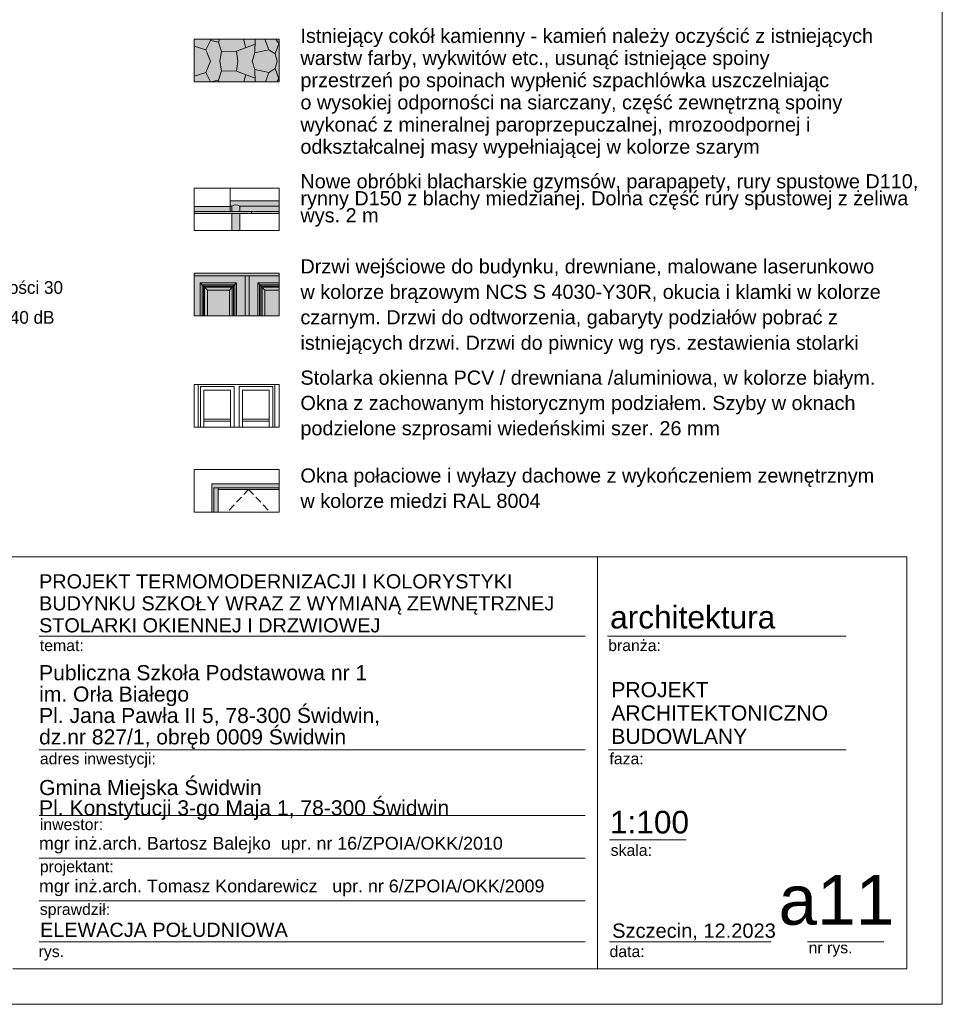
# Model space of a CAD drawing. Extents: x -396299 to -11759, y -15022 to 18278.
# Tile 204 of 205: x -24766 to -11759, y -11422 to 2466. Entities that reach past the tile are written whole.
import ezdxf

# ---------------------------------------------------------------- set-up
doc = ezdxf.new("R2010")
doc.units = 0
doc.header["$MEASUREMENT"] = 0
doc.linetypes.add('Krawędzie ukryte', pattern=[150, 100, -50])
for name, color, linetype, lineweight, true_color in [('Arch okna_Nr_Pióra__14', 7, 'Continuous', 18, 0xbd8b17), ('Arch okna_Nr_Pióra__82', 7, 'Continuous', 20, 0xaaaaaa), ('INWENT.ŚCIANY_Nr_Pióra__2', 7, 'Continuous', 13, 0x7f7f7f)]:
    doc.layers.add(name, color=color, linetype=linetype, lineweight=lineweight, true_color=true_color)
for name, color, linetype, lineweight in [('Arch okna_Nr_Pióra__32', 34, 'Continuous', 15), ('Arch okna_Nr_Pióra__5', 7, 'Continuous', 13), ('Arch opisy_Nr_Pióra__1', 7, 'Continuous', 25), ('Arch opisy_Nr_Pióra__21', 7, 'Continuous', 13), ('ARCH TABELA_Nr_Pióra__1', 7, 'Continuous', 25), ('ARCH TABELA_Nr_Pióra__21', 7, 'Continuous', 13), ('ARCH TABELA_Nr_Pióra__7', 7, 'Continuous', 13), ('INWENT ODWODNIENIE_Nr_Pióra__21', 7, 'Continuous', 13), ('INWENT ODWODNIENIE_Nr_Pióra__5', 7, 'Continuous', 13), ('INWENT. DRZWI_Nr_Pióra__21', 7, 'Continuous', 13), ('INWENT. OKNA_Nr_Pióra__21', 7, 'Continuous', 13), ('INWENT.ŚCIANY_Nr_Pióra__21', 7, 'Continuous', 13)]:
    doc.layers.add(name, color=color, linetype=linetype, lineweight=lineweight)
doc.styles.add('GENERATED_STYLE_3', font='txt')
doc.styles.add('GENERATED_STYLE_5', font='arial.ttf')
doc.styles.add('GENERATED_STYLE_7', font='arial.ttf')

msp = doc.modelspace()

# ---------------------------------------------------------------- hatches: boundary and pattern name
at = {"layer": 'Arch okna_Nr_Pióra__14', "linetype": 'Continuous', "lineweight": 0, "true_color": 0x8d6811}
msp.add_hatch(color=44, dxfattribs=at).paths.add_polyline_path([(-21108.4, -1109), (-22308.4, -1109), (-22308.4, -1709), (-21108.4, -1709)], flags=0)
at = {"layer": 'Arch okna_Nr_Pióra__32', "linetype": 'Continuous', "lineweight": 0, "true_color": 0x603000}
for points in [[(-22308.4, -268.4), (-21108.4, -268.4), (-21108.4, -89), (-21798.5, -89), (-21798.5, -168.4), (-22308.4, -168.4)], [(-21773.5, -268.4), (-21773.5, -509), (-21663.5, -509), (-21663.5, -268.4)], [(-21968.4, -4479), (-21968.4, -4159), (-21108.4, -4159), (-21108.4, -4079), (-22058.4, -4079), (-22058.4, -4479)]]:
    msp.add_hatch(color=48, dxfattribs=at).paths.add_polyline_path(points, flags=0)
at = {"layer": 'Arch okna_Nr_Pióra__82', "linetype": 'Continuous', "lineweight": 0, "true_color": 0x555555}
for points in [[(-22308.4, 1881), (-21108.4, 1881), (-21108.4, 2191), (-22308.4, 2191)], [(-22308.4, 1591), (-21108.4, 1591), (-21108.4, 1881), (-22308.4, 1881)]]:
    msp.add_hatch(color=251, dxfattribs=at).paths.add_polyline_path(points, flags=0)

# ---------------------------------------------------------------- linework, layer by layer
at = {"layer": 'Arch okna_Nr_Pióra__5', "linetype": 'Krawędzie ukryte'}
for q in [(-21840.8, -4479), (-21236, -4479)]:
    msp.add_line((-21538.4, -4159), q, dxfattribs=at)
at = {"layer": 'Arch opisy_Nr_Pióra__21', "linetype": 'Continuous'}
for p, q in [((-22308.4, -3279), (-22308.4, -2679)), ((-22308.4, -2679), (-21108.4, -2679)), ((-21108.4, -2679), (-21108.4, -3279)), ((-21108.4, -3279), (-22308.4, -3279)), ((-22308.4, -4479), (-22308.4, -3879)), ((-22308.4, -3879), (-21108.4, -3879)), ((-21108.4, -3879), (-21108.4, -4479)), ((-21108.4, -4479), (-22308.4, -4479))]:
    msp.add_line(p, q, dxfattribs=at)
at = {"layer": 'ARCH TABELA_Nr_Pióra__21', "linetype": 'Continuous'}
for p, q in [((-11758.7, 18278.4), (-11758.7, -11421.6)), ((-29758.7, -5110.5), (-12258.7, -5110.5)), ((-16620.4, -5110.5), (-16620.4, -10921.6)), ((-12258.7, -5110.5), (-12258.7, -10921.6)), ((-24492.9, -6231.1), (-16793.1, -6231.1)), ((-16481.1, -6231.1), (-13113.8, -6231.1)), ((-24492.9, -7831.6), (-16793.1, -7831.6)), ((-16463.7, -7831.6), (-13113.8, -7831.6)), ((-24492.9, -8759.6), (-16793.1, -8759.6)), ((-16451.9, -9103.8), (-15372.2, -9103.8)), ((-24492.9, -9362), (-16793.1, -9362)), ((-24492.9, -9964.3), (-16793.1, -9964.3)), ((-24492.9, -10539.2), (-16793.1, -10539.2)), ((-16451.9, -10539.2), (-14170.1, -10539.2)), ((-13661.4, -10539.2), (-12581.8, -10539.2)), ((-12258.7, -10921.6), (-24865.1, -10921.6)), ((-11758.7, -11421.6), (-86758.7, -11421.6))]:
    msp.add_line(p, q, dxfattribs=at)
at = {"layer": 'INWENT ODWODNIENIE_Nr_Pióra__21', "linetype": 'Continuous'}
for p, q in [((-21773.5, -238.4), (-21773.5, -164)), ((-21773.5, -509), (-21773.5, -268.4)), ((-21663.5, -238.4), (-21663.5, -164)), ((-21663.5, -509), (-21663.5, -268.4))]:
    msp.add_line(p, q, dxfattribs=at)
msp.add_arc((-21718.5, -231.4), 87, 50.76459, 129.23541, dxfattribs=at)
at = {"layer": 'INWENT ODWODNIENIE_Nr_Pióra__5', "linetype": 'Continuous'}
for p, q in [((-21798.5, -89), (-21108.4, -89)), ((-21798.5, -164), (-21773.5, -164)), ((-21663.5, -164), (-21108.4, -164))]:
    msp.add_line(p, q, dxfattribs=at)
at = {"layer": 'INWENT. DRZWI_Nr_Pióra__21', "linetype": 'Continuous'}
for p, q in [((-21108.4, -1147.7), (-22308.4, -1147.7)), ((-22219.8, -1247.7), (-21709.8, -1247.7)), ((-22219.8, -1247.7), (-22119.8, -1347.7)), ((-22219.8, -1709), (-22219.8, -1247.7)), ((-21709.8, -1247.7), (-21809.8, -1347.7)), ((-21709.8, -1247.7), (-21709.8, -1709)), ((-21589.8, -1147.7), (-21589.8, -1709)), ((-21529.8, -1147.7), (-21529.8, -1709)), ((-21409.8, -1247.7), (-21409.8, -1709)), ((-21409.8, -1247.7), (-21309.8, -1347.7)), ((-21108.4, -1247.7), (-21409.8, -1247.7)), ((-22194.8, -1272.7), (-21734.8, -1272.7)), ((-22194.8, -1709), (-22194.8, -1272.7)), ((-22177.3, -1290.2), (-21752.3, -1290.2)), ((-22177.3, -1709), (-22177.3, -1290.2)), ((-22159.8, -1307.7), (-21769.8, -1307.7)), ((-22159.8, -1709), (-22159.8, -1307.7)), ((-22119.8, -1347.7), (-21809.8, -1347.7)), ((-22119.8, -1709), (-22119.8, -1347.7)), ((-21809.8, -1347.7), (-21809.8, -1709)), ((-21769.8, -1307.7), (-21769.8, -1709)), ((-21752.3, -1290.2), (-21752.3, -1709)), ((-21734.8, -1272.7), (-21734.8, -1709)), ((-21384.8, -1272.7), (-21384.8, -1709)), ((-21108.4, -1272.7), (-21384.8, -1272.7)), ((-21367.3, -1290.2), (-21367.3, -1709)), ((-21108.4, -1290.2), (-21367.3, -1290.2)), ((-21349.8, -1307.7), (-21349.8, -1709)), ((-21108.4, -1307.7), (-21349.8, -1307.7)), ((-21309.8, -1347.7), (-21309.8, -1709)), ((-21108.4, -1347.7), (-21309.8, -1347.7)), ((-22248.4, -3279), (-22248.4, -2679)), ((-22218.4, -2709), (-21743.4, -2709)), ((-22218.4, -3279), (-22218.4, -2709)), ((-22168.4, -2759), (-21793.4, -2759)), ((-22168.4, -3279), (-22168.4, -2759)), ((-21793.4, -3279), (-21793.4, -2759)), ((-21743.4, -3279), (-21743.4, -2709)), ((-21673.4, -2709), (-21198.4, -2709)), ((-21673.4, -3279), (-21673.4, -2709)), ((-21623.4, -2759), (-21248.4, -2759)), ((-21623.4, -3279), (-21623.4, -2759)), ((-21248.4, -3279), (-21248.4, -2759)), ((-21198.4, -3279), (-21198.4, -2709)), ((-21168.4, -3279), (-21168.4, -2679)), ((-22168.4, -3170.5), (-21793.4, -3170.5)), ((-21623.4, -3170.5), (-21248.4, -3170.5)), ((-22168.4, -3196.5), (-21793.4, -3196.5)), ((-21623.4, -3196.5), (-21248.4, -3196.5))]:
    msp.add_line(p, q, dxfattribs=at)
at = {"layer": 'INWENT. OKNA_Nr_Pióra__21', "linetype": 'Continuous'}
for p, q in [((-22058.4, -4079), (-22058.4, -4479)), ((-21108.4, -4079), (-22058.4, -4079)), ((-21108.4, -4139), (-22028.4, -4139)), ((-22028.4, -4479), (-22028.4, -4139)), ((-21968.4, -4479), (-21968.4, -4139)), ((-21108.4, -4159), (-21968.4, -4159))]:
    msp.add_line(p, q, dxfattribs=at)
at = {"layer": 'INWENT.ŚCIANY_Nr_Pióra__2', "linetype": 'Continuous'}
for p, q in [((-22308.4, 2092.7), (-22140, 2039)), ((-22140, 2039), (-22067.2, 2191)), ((-21963.1, 2149.7), (-22077, 2171)), ((-21963.1, 2149.7), (-21950.3, 2191)), ((-21919.8, 2017.2), (-21963.1, 2149.7)), ((-21708.9, 2019.9), (-21447.6, 2122.6)), ((-21610.9, 2191), (-21578.3, 2071.2)), ((-21450.3, 1998.9), (-21444.8, 2191)), ((-21308.1, 2191), (-21255.6, 2039.5)), ((-21163.7, 1982.7), (-21115, 2131.4)), ((-21115, 2131.4), (-21154.1, 2191)), ((-21115, 2131.4), (-21108.4, 2131.4)), ((-22076.8, 1881), (-22140, 2039)), ((-21919.8, 2017.2), (-21945, 1881)), ((-21708.9, 2019.9), (-21919.8, 2017.2)), ((-21691.6, 1881), (-21708.9, 2019.9)), ((-21487, 1881), (-21450.3, 1998.9)), ((-21450.3, 1998.9), (-21255.6, 2039.5)), ((-21255.6, 2039.5), (-21163.7, 1982.7)), ((-21163.7, 1982.7), (-21135.9, 1881)), ((-22076.8, 1881), (-22140, 1722.9)), ((-21919.8, 1744.8), (-21945, 1881)), ((-21691.6, 1881), (-21708.9, 1742.1)), ((-21487, 1881), (-21450.3, 1763)), ((-21163.7, 1779.3), (-21135.9, 1881)), ((-22308.4, 1669.2), (-22140, 1722.9)), ((-22140, 1722.9), (-22076.8, 1591)), ((-21919.8, 1744.8), (-21963.1, 1612.3)), ((-21708.9, 1742.1), (-21919.8, 1744.8)), ((-21708.9, 1742.1), (-21447.6, 1639.3)), ((-21605.5, 1591), (-21578.3, 1690.7)), ((-21450.3, 1763), (-21255.6, 1722.5)), ((-21450.3, 1763), (-21445.4, 1591)), ((-21301.1, 1591), (-21255.6, 1722.5)), ((-21255.6, 1722.5), (-21163.7, 1779.3)), ((-21163.7, 1779.3), (-21115, 1630.5)), ((-21963.1, 1612.3), (-22077, 1591)), ((-21963.1, 1612.3), (-21956.5, 1591)), ((-21115, 1630.5), (-21141, 1591)), ((-21115, 1630.5), (-21108.4, 1630.5))]:
    msp.add_line(p, q, dxfattribs=at)
at = {"layer": 'INWENT.ŚCIANY_Nr_Pióra__21', "linetype": 'Continuous'}
for p, q in [((-22308.4, 1591), (-22308.4, 2191)), ((-22308.4, 2191), (-21108.4, 2191)), ((-21108.4, 2191), (-21108.4, 1591)), ((-21108.4, 1591), (-22308.4, 1591)), ((-22308.4, -509), (-22308.4, 91)), ((-22308.4, 91), (-21108.4, 91)), ((-21798.5, -238.4), (-21798.5, 91)), ((-21108.4, 91), (-21108.4, -509)), ((-22308.4, -168.4), (-21798.5, -168.4)), ((-22308.4, -238.4), (-21108.4, -238.4)), ((-22308.4, -238.4), (-21528.5, -238.4)), ((-22308.4, -268.4), (-21108.4, -268.4)), ((-21498.5, -268.4), (-21498.5, -238.4)), ((-21108.4, -509), (-22308.4, -509)), ((-22308.4, -1709), (-22308.4, -1109)), ((-22308.4, -1109), (-21108.4, -1109)), ((-21108.4, -1109), (-21108.4, -1709)), ((-21108.4, -1709), (-22308.4, -1709))]:
    msp.add_line(p, q, dxfattribs=at)

# ---------------------------------------------------------------- texts
at = {"layer": 'Arch opisy_Nr_Pióra__1', "linetype": 'Continuous', "char_height": 200, "width": 8549.677, "attachment_point": 1, "style": 'GENERATED_STYLE_5'}
for s, insert, line_spacing_factor in [('{Istniejący cokół kamienny - kamień należy oczyścić z istniejących warstw farby, wykwitów etc., usunąć istniejące spoiny\\Pprzestrzeń po spoinach wypłenić szpachlówka uszczelniając\\Po wysokiej odporności na siarczany, część zewnętrzną spoiny wykonać z mineralnej paroprzepuczalnej, mrozoodpornej i odkształcalnej masy wypełniającej w kolorze szarym}', (-20808.4, 2339.4), 0.938129), ('{Nowe obróbki blacharskie gzymsów, parapapety, rury spustowe D110, \\Prynny D150 z blachy miedzianej. Dolna część rury spustowej z żeliwa wys. 2 m}', (-20808.4, 287.4), 0.719547), ('{Drzwi wejściowe do budynku, drewniane, malowane laserunkowo \\Pw kolorze brązowym NCS S 4030-Y30R, okucia i klamki w kolorze czarnym. Drzwi do odtworzenia, gabaryty podziałów pobrać z istniejących drzwi. Drzwi do piwnicy wg rys. zestawienia stolarki}', (-20808.4, -912.6), 1.07739), ('{Stolarka okienna PCV / drewniana /aluminiowa, w kolorze białym. \\POkna z zachowanym historycznym podziałem. Szyby w oknach\\Ppodzielone szprosami wiedeńskimi szer. 26 mm}', (-20808.4, -2482.6), 1.070232), ('{Okna połaciowe i wyłazy dachowe z wykończeniem zewnętrznym\\Pw kolorze miedzi RAL 8004}', (-20808.4, -3863.3), 1.070449)]:
    msp.add_mtext(s, dxfattribs=dict(at, insert=insert, line_spacing_factor=line_spacing_factor))
at = {"layer": 'Arch opisy_Nr_Pióra__21', "linetype": 'Continuous', "insert": (-27541, -1127.2), "char_height": 180, "width": 3752.48, "attachment_point": 4, "line_spacing_factor": 0.70251, "style": 'GENERATED_STYLE_3'}
msp.add_mtext('{Nawiewniki ścienne\\Pz klapą ppoż. EI60\\Pmalowany w kolorze \\Pgłównym elewacji.\\Pnawnawiewniki o wydajności 30 m3/h \\Pizolacyjność akustyczna 40 dB}', dxfattribs=at)
at = {"layer": 'ARCH TABELA_Nr_Pióra__1', "linetype": 'Continuous', "style": 'GENERATED_STYLE_5'}
for s, insert, char_height, attachment_point, line_spacing_factor in [('{PROJEKT \\PARCHITEKTONICZNO\\PBUDOWLANY}', (-16425, -6876.8), 212.84, 1, 0.9285), ('{Gmina Miejska Świdwin\\PPl. Konstytucji 3-go Maja 1, 78-300 Świdwin}', (-24492.9, -8820.9), 212.766, 7, 0.807442)]:
    msp.add_mtext(s, dxfattribs=dict(at, insert=insert, char_height=char_height, attachment_point=attachment_point, line_spacing_factor=line_spacing_factor))
at = {"layer": 'ARCH TABELA_Nr_Pióra__7', "linetype": 'Continuous', "attachment_point": 7}
for s, insert, char_height, line_spacing_factor, style in [('{PROJEKT TERMOMODERNIZACJI I KOLORYSTYKI\\PBUDYNKU SZKOŁY WRAZ Z WYMIANĄ ZEWNĘTRZNEJ \\PSTOLARKI OKIENNEJ I DRZWIOWEJ }', (-24492.9, -6178.3), 200, 0.928963, 'GENERATED_STYLE_7'), ('{Publiczna Szkoła Podstawowa nr 1\\Pim. Orła Białego\\PPl. Jana Pawła II 5, 78-300 Świdwin, \\Pdz.nr 827/1, obręb 0009 Świdwin}', (-24492.9, -7819.9), 212.766, 0.850494, 'GENERATED_STYLE_5')]:
    msp.add_mtext(s, dxfattribs=dict(at, insert=insert, char_height=char_height, line_spacing_factor=line_spacing_factor, style=style))
at = {"layer": 'ARCH TABELA_Nr_Pióra__7', "linetype": 'Continuous'}
for s, insert, char_height, attachment_point, style in [('{architektura}', (-16442.5, -5801.5), 319.16, 1, 'GENERATED_STYLE_5'), ('{branża:}', (-16469.3, -6279.9), 159.58, 1, 'GENERATED_STYLE_5'), ('{temat:}', (-24482.2, -6279.9), 159.58, 1, 'GENERATED_STYLE_5'), ('{adres inwestycji:}', (-24482.2, -7876.6), 159.58, 1, 'GENERATED_STYLE_5'), ('{faza:}', (-16451.9, -7876.6), 159.58, 1, 'GENERATED_STYLE_5'), ('{1:100}', (-16444.6, -8692.6), 319.16, 1, 'GENERATED_STYLE_5'), ('{inwestor:}', (-24482.2, -8804.6), 159.58, 1, 'GENERATED_STYLE_5'), ('{mgr inż.arch. Bartosz Balejko  upr. nr 16/ZPOIA/OKK/2010}', (-24495.1, -9060.1), 180, 1, 'GENERATED_STYLE_5'), ('{skala:}', (-16434.2, -9168.1), 159.58, 1, 'GENERATED_STYLE_5'), ('{projektant:}', (-24482.2, -9398.5), 159.58, 1, 'GENERATED_STYLE_5'), ('{mgr inż.arch. Tomasz Kondarewicz   upr. nr 6/ZPOIA/OKK/2009}', (-24495.1, -9662.5), 180, 1, 'GENERATED_STYLE_5'), ('{a11}', (-12436.3, -9599.2), 700, 3, 'GENERATED_STYLE_5'), ('{sprawdził:}', (-24482.2, -10000.8), 159.58, 1, 'GENERATED_STYLE_5'), ('{ELEWACJA POŁUDNIOWA}', (-24479.1, -10270.7), 200, 1, 'GENERATED_STYLE_7'), ('{Szczecin, 12.2023}', (-16413.2, -10281.9), 202.128, 1, 'GENERATED_STYLE_5'), ('{rys.}', (-24500.1, -10596.4), 159.58, 1, 'GENERATED_STYLE_5'), ('{data:}', (-16450.5, -10596.4), 159.58, 1, 'GENERATED_STYLE_5'), ('{nr rys.}', (-13643.7, -10543), 159.58, 1, 'GENERATED_STYLE_5')]:
    msp.add_mtext(s, dxfattribs=dict(at, insert=insert, char_height=char_height, attachment_point=attachment_point, style=style))

doc.saveas('drawing.dxf')
